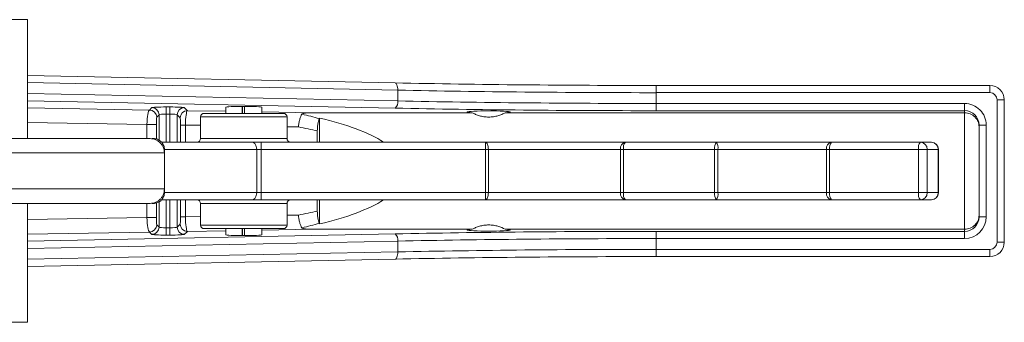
# Model space of a CAD drawing. Header units: millimetres. Extents: x 19 to 376, y -22 to 371.
# Tile 2 of 8: x 126 to 263, y -2 to 40. Entities that reach past the tile are written whole.
import ezdxf

# ---------------------------------------------------------------- set-up
doc = ezdxf.new("R2010")
doc.units = ezdxf.units.MM

msp = doc.modelspace()

# ---------------------------------------------------------------- linework, layer by layer
at = {"color": 7, "linetype": 'Continuous', "lineweight": 15}
for p, q in [((38.28, 39.52), (127.28, 39.52)), ((127.28, 23.02), (127.28, 39.52)), ((178.29, 30.74), (127.28, 31.77)), ((260.78, 30.39), (214.47, 30.39)), ((178.63, 29.74), (178.63, 28.24)), ((214.47, 29.39), (214.47, 27.89)), ((260.78, 29.39), (214.47, 29.39)), ((146.53, 27.41), (147.03, 27.41)), ((146.53, 26.41), (146.53, 27.41)), ((147.03, 27.41), (147.03, 26.41)), ((154.78, 27.36), (154.78, 26.52)), ((157.05, 27.49), (157.05, 26.52)), ((157.08, 27.49), (157.08, 26.52)), ((157.36, 26.52), (157.36, 27.49)), ((159.78, 26.52), (159.78, 27.36)), ((214.47, 26.89), (214.47, 27.89)), ((214.47, 27.89), (257.28, 27.89)), ((257.28, 26.89), (257.28, 27.89)), ((261.78, 8.64), (261.78, 28.39)), ((261.78, 28.39), (262.78, 28.39)), ((262.78, 28.39), (262.78, 8.64)), ((144.21, 26.98), (144.53, 27.31)), ((145.53, 26.31), (145.21, 25.98)), ((147.03, 26.41), (146.53, 26.41)), ((148.45, 25.9), (148.03, 26.31)), ((149.03, 27.31), (149.45, 26.89)), ((151.28, 26.02), (151.28, 23.02)), ((151.78, 26.52), (162.78, 26.52)), ((163.28, 23.02), (163.28, 26.02)), ((166.82, 26.6), (188.98, 26.6)), ((193.53, 26.6), (257.28, 26.6)), ((257.28, 26.89), (214.47, 26.89)), ((257.28, 26.6), (257.28, 26.89)), ((257.28, 10.43), (257.28, 26.6)), ((145.15, 24.98), (143.85, 24.98)), ((149.19, 24.89), (148.5, 24.89)), ((167.79, 22.52), (167.79, 25.86)), ((259.28, 12.15), (259.28, 24.89)), ((259.28, 24.89), (260.28, 24.89)), ((260.28, 24.89), (260.28, 12.15)), ((167.48, 22.52), (167.48, 24.07)), ((144.55, 23.02), (144.77, 23.02)), ((145.87, 22.52), (158.44, 22.52)), ((159.68, 22.52), (158.44, 22.52)), ((159.68, 22.52), (190.82, 22.52)), ((190.82, 22.52), (210.22, 22.52)), ((210.22, 22.52), (222.84, 22.52)), ((222.84, 22.52), (238.8, 22.52)), ((238.8, 22.52), (251.14, 22.52)), ((251.14, 22.52), (252.66, 22.52)), ((146.27, 21.02), (146.27, 21.52)), ((146.27, 16.02), (146.27, 21.02)), ((159.07, 15.52), (159.07, 21.52)), ((159.07, 21.52), (159.69, 21.52)), ((159.69, 21.52), (159.69, 15.52)), ((190.83, 21.52), (159.69, 21.52)), ((190.83, 15.52), (190.83, 21.52)), ((190.83, 21.52), (191.21, 21.52)), ((209.53, 21.52), (191.21, 21.52)), ((191.21, 21.52), (191.21, 15.52)), ((209.53, 15.52), (209.53, 21.52)), ((209.53, 21.52), (209.97, 21.52)), ((222.59, 21.52), (209.97, 21.52)), ((209.97, 21.52), (209.97, 15.52)), ((222.59, 21.52), (223.06, 21.52)), ((222.59, 15.52), (222.59, 21.52)), ((238.13, 21.52), (223.06, 21.52)), ((223.06, 21.52), (223.06, 15.52)), ((238.13, 21.52), (238.54, 21.52)), ((238.13, 15.52), (238.13, 21.52)), ((250.88, 21.52), (238.54, 21.52)), ((238.54, 21.52), (238.54, 15.52)), ((250.88, 15.52), (250.88, 21.52)), ((250.88, 21.52), (252.1, 21.52)), ((252.1, 21.52), (252.1, 15.52)), ((253.62, 21.52), (252.1, 21.52)), ((253.62, 15.52), (253.62, 21.52)), ((253.66, 15.52), (253.66, 21.52)), ((146.27, 15.52), (146.27, 16.02)), ((159.07, 15.52), (159.69, 15.52)), ((159.69, 15.52), (190.83, 15.52)), ((190.83, 15.52), (191.21, 15.52)), ((191.21, 15.52), (209.53, 15.52)), ((209.53, 15.52), (209.97, 15.52)), ((209.97, 15.52), (222.59, 15.52)), ((222.59, 15.52), (223.06, 15.52)), ((223.06, 15.52), (238.13, 15.52)), ((238.13, 15.52), (238.54, 15.52)), ((238.54, 15.52), (250.88, 15.52)), ((250.88, 15.52), (252.1, 15.52)), ((252.1, 15.52), (253.62, 15.52)), ((127.28, -2.48), (127.28, 14.02)), ((144.55, 14.02), (144.77, 14.02)), ((158.44, 14.52), (145.84, 14.52)), ((151.28, 14.02), (151.28, 11.02)), ((158.44, 14.52), (159.68, 14.52)), ((190.82, 14.52), (159.68, 14.52)), ((163.28, 11.02), (163.28, 14.02)), ((167.48, 12.96), (167.48, 14.52)), ((167.79, 11.18), (167.79, 14.52)), ((210.22, 14.52), (190.82, 14.52)), ((222.84, 14.52), (210.22, 14.52)), ((238.8, 14.52), (222.84, 14.52)), ((251.14, 14.52), (238.8, 14.52)), ((252.66, 14.52), (251.14, 14.52)), ((145.15, 12.05), (143.85, 12.05)), ((145.21, 11.05), (145.53, 10.72)), ((148.03, 10.72), (148.45, 11.14)), ((149.19, 12.14), (148.5, 12.14)), ((259.28, 12.15), (260.28, 12.15)), ((144.53, 9.72), (144.21, 10.05)), ((146.53, 10.62), (146.53, 9.63)), ((146.53, 10.62), (147.03, 10.62)), ((147.03, 9.63), (146.53, 9.63)), ((147.03, 9.63), (147.03, 10.62)), ((149.45, 10.14), (149.03, 9.72)), ((162.78, 10.52), (151.78, 10.52)), ((154.78, 10.52), (154.78, 9.68)), ((157.05, 10.52), (157.05, 9.54)), ((157.08, 10.52), (157.08, 9.54)), ((157.36, 9.54), (157.36, 10.52)), ((159.78, 9.68), (159.78, 10.52)), ((166.82, 10.43), (188.98, 10.43)), ((193.53, 10.43), (257.28, 10.43)), ((214.47, 10.14), (257.28, 10.14)), ((214.47, 9.15), (214.47, 10.14)), ((257.28, 10.14), (257.28, 10.43)), ((257.28, 10.14), (257.28, 9.15)), ((178.63, 8.79), (178.63, 7.29)), ((214.47, 9.15), (214.47, 7.64)), ((257.28, 9.15), (214.47, 9.15)), ((261.78, 8.64), (262.78, 8.64)), ((214.47, 7.64), (260.78, 7.64)), ((127.28, 5.27), (178.29, 6.29)), ((214.47, 6.64), (260.78, 6.64)), ((38.28, -2.48), (127.28, -2.48))]:
    msp.add_line(p, q, dxfattribs=at)
at = {"color": 8, "linetype": 'Continuous', "lineweight": 15}
for p, q in [((178.63, 29.74), (127.28, 30.78)), ((214.47, 29.39), (214.47, 30.39)), ((260.78, 29.39), (260.78, 30.39)), ((127.28, 29.27), (178.63, 28.24)), ((178.27, 27.24), (127.28, 28.27)), ((127.28, 27.27), (144.21, 26.98)), ((145.53, 22.77), (145.53, 26.31)), ((146.53, 26.41), (146.53, 22.52)), ((147.03, 22.52), (147.03, 26.41)), ((148.03, 26.31), (148.03, 22.52)), ((149.45, 26.89), (154.78, 26.8)), ((163.28, 26.02), (151.28, 26.02)), ((159.78, 26.72), (166.82, 26.6)), ((143.85, 24.98), (127.28, 25.26)), ((143.85, 23.02), (143.85, 24.98)), ((145.15, 24.98), (145.15, 22.93)), ((148.5, 22.52), (148.5, 24.89)), ((151.28, 24.86), (149.19, 24.89)), ((149.19, 24.89), (149.19, 22.52)), ((164.86, 24.63), (163.28, 24.65)), ((151.28, 23.02), (163.28, 23.02)), ((114.95, 21.02), (146.27, 21.02)), ((159.07, 21.52), (146.27, 21.52)), ((253.62, 21.52), (253.66, 21.52)), ((146.27, 16.02), (114.95, 16.02)), ((146.27, 15.52), (159.07, 15.52)), ((253.62, 15.52), (253.66, 15.52)), ((143.85, 12.05), (143.85, 14.02)), ((145.15, 14.08), (145.15, 12.05)), ((145.53, 10.72), (145.53, 14.25)), ((146.53, 14.52), (146.53, 10.62)), ((147.03, 10.62), (147.03, 14.52)), ((148.03, 14.52), (148.03, 10.72)), ((148.5, 12.14), (148.5, 14.52)), ((149.19, 14.52), (149.19, 12.14)), ((163.28, 14.02), (151.28, 14.02)), ((163.28, 12.38), (164.86, 12.41)), ((127.28, 11.78), (143.85, 12.05)), ((149.19, 12.14), (151.28, 12.18)), ((151.28, 11.02), (163.28, 11.02)), ((144.21, 10.05), (127.28, 9.77)), ((127.28, 8.77), (178.27, 9.79)), ((154.78, 10.23), (149.45, 10.14)), ((166.82, 10.43), (159.78, 10.31)), ((178.63, 8.79), (127.28, 7.76)), ((127.28, 6.26), (178.63, 7.29)), ((214.47, 6.64), (214.47, 7.64)), ((260.78, 7.64), (260.78, 6.64))]:
    msp.add_line(p, q, dxfattribs=at)
at = {"color": 8, "linetype": 'Continuous', "lineweight": 15, "flags": 128}
for points in [[(178.63, 29.74), (178.63, 29.94), (178.61, 30.14), (178.58, 30.31), (178.53, 30.47), (178.48, 30.59), (178.42, 30.68), (178.35, 30.73), (178.29, 30.74)], [(178.29, 6.29), (178.35, 6.3), (178.42, 6.35), (178.48, 6.44), (178.53, 6.57), (178.58, 6.72), (178.61, 6.9), (178.63, 7.09), (178.63, 7.29)]]:
    msp.add_lwpolyline(points, dxfattribs=at)
at = {"color": 7, "linetype": 'Continuous', "lineweight": 15, "flags": 128}
for points in [[(158.44, 22.52), (158.56, 22.5), (158.68, 22.44), (158.79, 22.35), (158.88, 22.22), (158.96, 22.07), (159.02, 21.9), (159.05, 21.71), (159.07, 21.52)], [(190.82, 22.52), (190.9, 22.5), (190.97, 22.44), (191.04, 22.35), (191.1, 22.22), (191.15, 22.07), (191.18, 21.9), (191.2, 21.71), (191.21, 21.52)], [(159.07, 15.52), (159.05, 15.32), (159.02, 15.13), (158.96, 14.96), (158.88, 14.81), (158.79, 14.69), (158.68, 14.59), (158.56, 14.54), (158.44, 14.52)], [(191.21, 15.52), (191.2, 15.32), (191.18, 15.13), (191.15, 14.96), (191.1, 14.81), (191.04, 14.69), (190.97, 14.59), (190.9, 14.54), (190.82, 14.52)]]:
    msp.add_lwpolyline(points, dxfattribs=at)
at = {"color": 7, "linetype": 'Continuous', "lineweight": 15}
for centre, radius, start, end in [((260.78, 28.39), 2, 0, 90), ((177.58, 28.06), 1.07, 310.6525, 9.8658), ((144.2, 25.98), 1, 0.1837, 89.8162), ((144.53, 26.31), 1, 0.183, 89.8169), ((149.03, 26.31), 1, 90.1835, 179.8164), ((149.45, 25.89), 1, 90.1834, 179.817), ((151.78, 26.02), 0.5, 90, 180), ((162.78, 26.02), 0.5, 0, 90), ((150.78, 23.02), 0.5, 270, 0), ((114.62, 21.77), 45.07, 359.6823, 0.9537), ((163.78, 23.02), 0.5, 180, 270), ((145.76, 21.77), 45.07, 359.6823, 0.9537), ((210.41, 21.65), 0.889, 102.3444, 188.4768), ((211.14, 21.75), 1.2, 140.3096, 191.2457), ((223.77, 21.75), 1.2, 140.3096, 191.2457), ((221.75, 21.76), 1.33, 349.703, 34.8789), ((239, 21.66), 0.886, 103.5009, 188.9775), ((239.72, 21.75), 1.2, 140.3096, 191.2457), ((252.06, 21.75), 1.2, 140.3096, 191.2457), ((251.12, 21.53), 0.984, 359.0655, 89.0332), ((252.66, 21.52), 1, 0, 90), ((252.64, 21.53), 0.984, 359.0642, 89.0335), ((114.62, 15.27), 45.07, 359.0463, 0.3177), ((145.76, 15.27), 45.07, 359.0463, 0.3177), ((210.41, 15.39), 0.889, 171.5232, 257.6556), ((211.14, 15.28), 1.2, 168.7543, 219.6904), ((223.77, 15.28), 1.2, 168.7543, 219.6904), ((221.75, 15.28), 1.33, 325.1211, 10.297), ((239, 15.38), 0.886, 171.0225, 256.4991), ((239.72, 15.28), 1.2, 168.7543, 219.6904), ((252.06, 15.28), 1.2, 168.7543, 219.6904), ((251.12, 15.5), 0.984, 270.9668, 0.9345), ((252.66, 15.52), 1, 270, 0), ((252.64, 15.5), 0.984, 270.9665, 0.9358), ((150.78, 14.02), 0.5, 0, 90), ((163.78, 14.02), 0.5, 90, 180), ((144.2, 11.05), 1, 270.1838, 359.8163), ((149.45, 11.14), 1, 180.183, 269.8166), ((151.78, 11.02), 0.5, 180, 270), ((162.78, 11.02), 0.5, 270, 0), ((144.53, 10.73), 1, 270.1831, 359.817), ((149.03, 10.73), 1, 180.1836, 269.8165), ((177.58, 8.98), 1.07, 350.1342, 49.3475), ((260.78, 8.64), 2, 270, 0)]:
    msp.add_arc(centre, radius, start, end, dxfattribs=at)
for centre, major_axis, ratio, start_param, end_param in [((214.47, 35.68), (101, 0), 0.052408, 4.34587, 4.712389), ((214.47, 34.68), (100, 0), 0.052932, 4.34587, 4.712389), ((260.78, 28.39), (0, 1), 0.99863, 4.712389, 6.283185), ((146.53, 27.3), (2, 0), 0.052408, 1.570796, 3.089233), ((147.03, 27.3), (2, 0), 0.052408, 0.05236, 1.570796), ((157.28, 27.36), (2.5, 0), 0.052408, 1.570796, 3.141593), ((157.28, 27.36), (2.5, 0), 0.052408, 0, 1.570796), ((214.47, 33.18), (100, 0), 0.052932, 4.34587, 4.712389), ((257.28, 24.89), (0, -3), 0.99863, 1.570796, 3.141593), ((144.21, 24.99), (0.02, 2), 0.179775, 0.053454, 1.574396), ((145.21, 24.99), (0, 1), 0.054121, 0.054093, 1.575034), ((146.53, 26.31), (1, 0), 0.104816, 1.570796, 3.089233), ((147.03, 26.31), (1, 0), 0.104816, 0.05236, 1.570796), ((149.44, 24.9), (0.02, 2), 0.124717, 0.053907, 1.574848), ((154.82, 18.52), (21.82, 0), 0.412475, 0.936896, 1.067626), ((214.47, 32.18), (101, 0), 0.052408, 4.34587, 4.712389), ((191.26, 26.7), (3, 0), 0.052408, 5.57365, 10.134313), ((257.28, 24.89), (0, 2.01), 0.997264, 4.712389, 6.283185), ((148.45, 24.9), (0, 1), 0.055971, 4.706293, 6.227235), ((154.21, 18.52), (21.82, 0), 0.320814, 0.917152, 1.061086), ((169.46, 18.52), (0, 9), 0.320814, 0.6172, 0.6339), ((151.55, 18.52), (28.05, 0), 0.320814, 0.460554, 0.953597), ((151.55, 18.52), (28.05, 0), 0.320814, 5.329589, 5.822631), ((154.21, 18.52), (21.82, 0), 0.320814, 5.222099, 5.366033), ((144.21, 12.05), (-0.02, 2), 0.179775, 1.567197, 3.088138), ((145.21, 12.05), (0, 1), 0.054121, 1.566558, 3.0875), ((148.45, 12.14), (0, 1), 0.055971, 3.197543, 4.718484), ((149.44, 12.14), (-0.02, 2), 0.124717, 1.566744, 3.087686), ((154.82, 18.52), (21.82, 0), 0.412475, 5.21556, 5.346289), ((169.46, 18.52), (0, 9), 0.320814, 2.507692, 2.524393), ((257.28, 12.15), (0, 3), 0.99863, 3.141593, 4.712389), ((257.28, 12.15), (0, 2.01), 0.997264, 3.141593, 4.712389), ((146.53, 9.73), (2, 0), 0.052408, 3.193953, 4.712389), ((146.53, 10.73), (1, 0), 0.104816, 3.193953, 4.712389), ((147.03, 10.73), (1, 0), 0.104816, 4.712389, 6.230825), ((147.03, 9.73), (2, 0), 0.052408, 4.712389, 6.230825), ((157.28, 9.68), (2.5, 0), 0.052408, 3.141593, 6.283185), ((214.47, 4.85), (101, 0), 0.052408, 1.570796, 1.937315), ((191.26, 10.33), (3, 0), 0.052408, 2.432058, 6.99272), ((214.47, 3.85), (100, 0), 0.052932, 1.570796, 1.937315), ((260.78, 8.64), (0, -1), 0.99863, 0, 1.570796), ((214.47, 2.35), (100, 0), 0.052932, 1.570796, 1.937315), ((214.47, 1.35), (101, 0), 0.052408, 1.570796, 1.937315)]:
    msp.add_ellipse(centre, major_axis=major_axis, ratio=ratio, start_param=start_param, end_param=end_param, dxfattribs=at)
for points, knots in [([(165.35, 26.4), (165.29, 26.32), (165.23, 26.21), (165.13, 25.96), (165.08, 25.82), (165, 25.51), (164.96, 25.34), (164.91, 25.08), (164.9, 24.99), (164.88, 24.81), (164.87, 24.72), (164.86, 24.63)], [0, 0, 0, 0, 0.25, 0.25, 0.5, 0.5, 0.75, 0.75, 0.875, 0.875, 1, 1, 1, 1]), ([(166.82, 26.6), (166.55, 26.6), (166.29, 26.6), (165.89, 26.57), (165.75, 26.55), (165.57, 26.52), (165.51, 26.5), (165.41, 26.46), (165.37, 26.43), (165.35, 26.4)], [0, 0, 0, 0, 0.5, 0.5, 0.75, 0.75, 0.875, 0.875, 1, 1, 1, 1]), ([(188.98, 26.6), (189.12, 26.52), (189.27, 26.45), (189.6, 26.31), (189.78, 26.24), (190.17, 26.13), (190.38, 26.08), (190.81, 26.02), (191.03, 26), (191.48, 26), (191.7, 26.02), (192.13, 26.08), (192.33, 26.13), (192.73, 26.24), (192.91, 26.31), (193.24, 26.45), (193.4, 26.52), (193.53, 26.6)], [0, 0, 0, 0, 0.125, 0.125, 0.25, 0.25, 0.375, 0.375, 0.5, 0.5, 0.625, 0.625, 0.75, 0.75, 0.875, 0.875, 1, 1, 1, 1]), ([(257.28, 26.6), (257.42, 26.6), (257.55, 26.59), (257.81, 26.54), (257.93, 26.5), (258.18, 26.4), (258.29, 26.34), (258.51, 26.19), (258.61, 26.11), (258.89, 25.83), (259.04, 25.61), (259.23, 25.14), (259.28, 24.88), (259.28, 24.63)], [0, 0, 0, 0, 0.125, 0.125, 0.25, 0.25, 0.375, 0.375, 0.5, 0.5, 0.75, 0.75, 1, 1, 1, 1]), ([(167.48, 24.07), (167.48, 24.24), (167.49, 24.4), (167.51, 24.72), (167.53, 24.88), (167.57, 25.17), (167.6, 25.31), (167.67, 25.56), (167.71, 25.67), (167.75, 25.77)], [0, 0, 0, 0, 0.25, 0.25, 0.5, 0.5, 0.75, 0.75, 1, 1, 1, 1]), ([(144.27, 23.02), (144.27, 23.02), (144.03, 23.02), (143.42, 23.02), (143.18, 23.02), (142.76, 23.02), (142.61, 23.02), (142.29, 23.02), (142.12, 23.02), (141.19, 23.02), (140.24, 23.02), (137.93, 23.02), (136.57, 23.02), (134.29, 23.02), (133.5, 23.02), (131.86, 23.02), (131.01, 23.02), (129.29, 23.02), (128.42, 23.02), (126.68, 23.02), (125.82, 23.02), (123.26, 23.02), (121.62, 23.02), (118.63, 23.02), (117.27, 23.02), (116.08, 23.02)], [0, 0, 0, 0, 0.125, 0.125, 0.1875, 0.1875, 0.21875, 0.21875, 0.25, 0.25, 0.375, 0.375, 0.5, 0.5, 0.5625, 0.5625, 0.625, 0.625, 0.6875, 0.6875, 0.75, 0.75, 0.875, 0.875, 1, 1, 1, 1]), ([(146.27, 21.02), (146.24, 21.27), (146.2, 21.66), (145.95, 22.12), (145.69, 22.44), (145.37, 22.7), (144.91, 22.95), (144.52, 22.99), (144.27, 23.02)], [0, 0, 0, 0, 0.239457, 0.368361, 0.5, 0.63164, 0.760544, 1, 1, 1, 1]), ([(144.77, 23.02), (144.95, 23.02), (145.14, 22.99), (145.51, 22.84), (145.68, 22.72), (145.98, 22.43), (146.09, 22.25), (146.24, 21.88), (146.27, 21.69), (146.27, 21.52)], [0, 0, 0, 0, 0.25, 0.25, 0.5, 0.5, 0.75, 0.75, 1, 1, 1, 1]), ([(144.27, 14.02), (144.52, 14.04), (144.91, 14.09), (145.37, 14.33), (145.69, 14.59), (145.95, 14.91), (146.2, 15.38), (146.24, 15.77), (146.27, 16.02)], [0, 0, 0, 0, 0.239456, 0.36836, 0.5, 0.631639, 0.760543, 1, 1, 1, 1]), ([(146.27, 15.52), (146.27, 15.34), (146.24, 15.15), (146.09, 14.78), (145.98, 14.6), (145.68, 14.31), (145.51, 14.2), (145.14, 14.05), (144.95, 14.02), (144.77, 14.02)], [0, 0, 0, 0, 0.25, 0.25, 0.5, 0.5, 0.75, 0.75, 1, 1, 1, 1]), ([(144.27, 14.02), (144.27, 14.02), (144.27, 14.02), (144.25, 14.02), (144.23, 14.02), (144.2, 14.02), (144.14, 14.02), (144.04, 14.02), (143.86, 14.02), (143.64, 14.02), (143.29, 14.02), (142.75, 14.02), (141.95, 14.02), (140.96, 14.02), (139.77, 14.02), (138.38, 14.02), (136.81, 14.02), (135.06, 14.02), (133.18, 14.02), (131.19, 14.02), (129.13, 14.02), (127.04, 14.02), (124.98, 14.02), (122.97, 14.02), (121.36, 14.02), (120.13, 14.02), (119.25, 14.02), (118.4, 14.02), (117.68, 14.02), (117.07, 14.02), (116.57, 14.02), (116.24, 14.02), (116.08, 14.02)], [0, 0, 0, 0, 0.010103, 0.020201, 0.030299, 0.040401, 0.050512, 0.074973, 0.099446, 0.123025, 0.146617, 0.191871, 0.237125, 0.28428, 0.333197, 0.383685, 0.435505, 0.488371, 0.541957, 0.595911, 0.649865, 0.703452, 0.756317, 0.808137, 0.858625, 0.883085, 0.907559, 0.931138, 0.95473, 0.96982, 0.984904, 1, 1, 1, 1]), ([(165.35, 10.63), (165.29, 10.72), (165.23, 10.82), (165.13, 11.07), (165.08, 11.21), (165, 11.52), (164.96, 11.69), (164.91, 11.95), (164.9, 12.04), (164.88, 12.22), (164.87, 12.32), (164.86, 12.41)], [0, 0, 0, 0, 0.25, 0.25, 0.5, 0.5, 0.75, 0.75, 0.875, 0.875, 1, 1, 1, 1]), ([(167.48, 12.96), (167.48, 12.79), (167.49, 12.63), (167.51, 12.31), (167.53, 12.15), (167.57, 11.86), (167.6, 11.72), (167.67, 11.47), (167.71, 11.36), (167.75, 11.27)], [0, 0, 0, 0, 0.25, 0.25, 0.5, 0.5, 0.75, 0.75, 1, 1, 1, 1]), ([(257.28, 10.43), (257.42, 10.43), (257.55, 10.45), (257.81, 10.5), (257.93, 10.54), (258.18, 10.64), (258.29, 10.7), (258.51, 10.84), (258.61, 10.93), (258.89, 11.2), (259.04, 11.42), (259.23, 11.89), (259.28, 12.15), (259.28, 12.41)], [0, 0, 0, 0, 0.125, 0.125, 0.25, 0.25, 0.375, 0.375, 0.5, 0.5, 0.75, 0.75, 1, 1, 1, 1]), ([(193.53, 10.43), (193.26, 10.59), (192.92, 10.74), (192.44, 10.88), (192.34, 10.9), (192.13, 10.95), (192.03, 10.97), (191.7, 11.02), (191.49, 11.03), (191.15, 11.03), (191.04, 11.03), (190.82, 11.01), (190.71, 11), (190.39, 10.95), (190.18, 10.91), (189.79, 10.8), (189.6, 10.73), (189.27, 10.59), (189.12, 10.51), (188.98, 10.43)], [0, 0, 0, 0, 0.25, 0.25, 0.3125, 0.3125, 0.375, 0.375, 0.5, 0.5, 0.5625, 0.5625, 0.625, 0.625, 0.75, 0.75, 0.875, 0.875, 1, 1, 1, 1]), ([(165.35, 10.63), (165.37, 10.6), (165.41, 10.57), (165.51, 10.53), (165.57, 10.52), (165.76, 10.48), (165.89, 10.47), (166.29, 10.44), (166.56, 10.43), (166.82, 10.43)], [0, 0, 0, 0, 0.125, 0.125, 0.25, 0.25, 0.5, 0.5, 1, 1, 1, 1])]:
    msp.add_open_spline(points, degree=3, knots=knots, dxfattribs=at)

doc.saveas('drawing.dxf')
